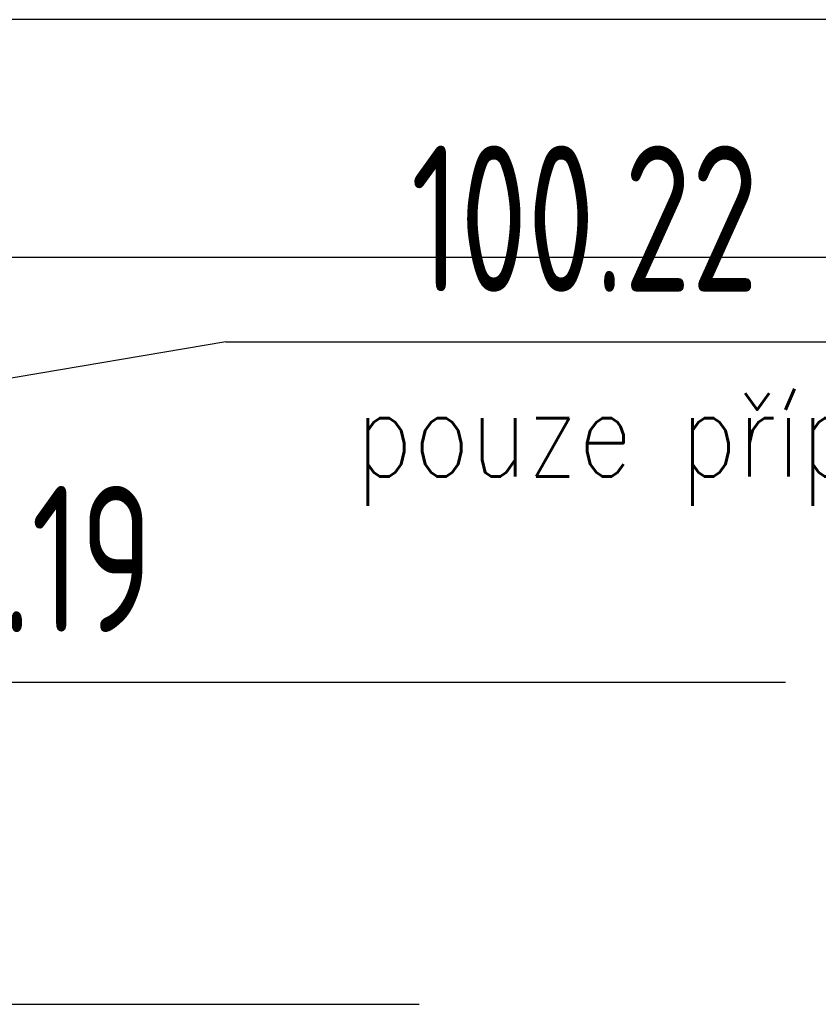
# Model space of a CAD drawing. Header units: millimetres. Extents: x -367720 to -162733, y 309172 to 337444.
# Tile 100 of 256: x -342798 to -341659, y 316277 to 317681. Entities that reach past the tile are written whole.
import ezdxf
from ezdxf.enums import TextEntityAlignment as Align

# ---------------------------------------------------------------- set-up
doc = ezdxf.new("R2010")
doc.units = ezdxf.units.MM
doc.header["$LTSCALE"] = 10
doc.header["$MEASUREMENT"] = 0
doc.linetypes.add('HIDDEN', pattern=[0.375, 0.25, -0.125])
doc.layers.get('0').update_dxf_attribs({"color": 255, "lineweight": 13})
doc.layers.add('VZ1', color=6, linetype='Continuous', lineweight=18)
doc.layers.add('vzt-popis2', color=91, linetype='Continuous', lineweight=20)
for name, color, linetype in [('VZT_odvod', 6, 'Continuous'), ('VZT_pozice', 1, 'Continuous'), ('ÚT_CHL-ovladač', 4, 'Continuous')]:
    doc.layers.add(name, color=color, linetype=linetype)
doc.styles.add('ISO8', font='ISO8.shx')
doc.styles.add('ROMANS', font='ROMANS.shx', dxfattribs={"height": 80})

# ---------------------------------------------------------------- blocks, each defined once
blk = doc.blocks.new('LU-H')
at = {"linetype": 'ByBlock', "style": 'ISO8'}
blk.add_attdef('LU-WERT', text='', height=1, dxfattribs=at).set_placement((0.0065, -0.0082), align=Align.CENTER)
blk = doc.blocks.new('A$C44164CF6')
at = {"layer": 'VZT_pozice', "color": 7}
blk.add_line((12279.2, -1698.4), (10479.8, -2002.2), dxfattribs=at)
at = {"layer": 'VZT_pozice', "color": 2}
for p, q in [((12279.2, -1698.4), (13932.1, -1698.4)), ((11424.8, -2183.7), (13077.7, -2183.7)), ((10902, -2642.8), (12554.9, -2642.8))]:
    blk.add_line(p, q, dxfattribs=at)
at = {"layer": 'ÚT_CHL-ovladač'}
for p, q in [((14336, -1238.8), (9759.6, -1238.8)), ((15056.1, -1578.2), (10283.3, -1578.2))]:
    blk.add_line(p, q, dxfattribs=at)
at = {"layer": 'VZT_odvod', "linetype": 'HIDDEN', "ltscale": 200}
ref = blk.add_blockref('LU-H', (12929.8, -1624.6, 0), dxfattribs=dict(at, xscale=-250, yscale=250, zscale=250))
ref.add_attrib('LU-WERT', '100.22', dxfattribs={"layer": '0', "linetype": 'ByBlock', "height": 208.33, "style": 'ISO8', "width": 0.75}).set_placement((12791, -1626.7, 0), align=Align.CENTER)
ref = blk.add_blockref('LU-H', (12075.4, -2109.9, 0), dxfattribs=dict(at, xscale=-250, yscale=250, zscale=250))
ref.add_attrib('LU-WERT', '100.19', dxfattribs={"layer": '0', "linetype": 'ByBlock', "height": 208.33, "style": 'ISO8', "width": 0.75}).set_placement((11936.6, -2112, 0), align=Align.CENTER)
at = {"layer": 'VZ1', "extrusion": (0, -1, -1.22461e-16), "style": 'ROMANS', "width": 0.8, "flags": 1}
for tag, p in [('MATERIAL', (-2269.1, 3112.5, -14812.2)), ('PRIRUBA', (-2269.1, 3112.5, -14812.2)), ('PRUTOK', (-2269.1, 3112.5, -14812.2)), ('PLOCHA', (-2269.1, 3112.5, -14812.2)), ('OBVOD', (-2269.1, 3112.5, -14812.2)), ('NAZEV', (-2269.1, 3112.5, -14812.2)), ('USEK', (-2269.1, 3112.5, -14812.2)), ('KOTA', (-2269.1, 3112.5, -14812.2)), ('TVAR', (-2269.1, 3112.5, -14812.2)), ('NB2', (-2269.1, 3112.5, -14812.2)), ('NB1', (-2269.1, 3112.5, -14812.2)), ('POS', (-2269.1, 3112.5, -14812.2)), ('DB', (-2269.1, 3112.5, -14812.2)), ('DA', (-2269.1, 3112.5, -14812.2)), ('B2', (-2269.1, 3112.5, -14812.2)), ('A2', (-2269.1, 3112.5, -14812.2)), ('B1', (-2269.1, 3112.5, -14812.2)), ('A1', (-2269.1, 3112.5, -14812.2)), ('LT', (-2269.1, 3112.5, -14812.2)), ('MATERIAL', (99885.3, 3112.5, -14812.2)), ('PRIRUBA', (99885.3, 3112.5, -14812.2)), ('PRUTOK', (99885.3, 3112.5, -14812.2)), ('PLOCHA', (99885.3, 3112.5, -14812.2)), ('OBVOD', (99885.3, 3112.5, -14812.2)), ('NAZEV', (99885.3, 3112.5, -14812.2)), ('USEK', (99885.3, 3112.5, -14812.2)), ('KOTA', (99885.3, 3112.5, -14812.2)), ('TVAR', (99885.3, 3112.5, -14812.2)), ('NB2', (99885.3, 3112.5, -14812.2)), ('NB1', (99885.3, 3112.5, -14812.2)), ('POS', (99885.3, 3112.5, -14812.2)), ('DB', (99885.3, 3112.5, -14812.2)), ('DA', (99885.3, 3112.5, -14812.2)), ('B2', (99885.3, 3112.5, -14812.2)), ('B1', (99885.3, 3112.5, -14812.2)), ('LT', (99885.3, 3112.5, -14812.2)), ('A2', (99885.3, 3112.5, -14812.2)), ('A1', (99885.3, 3112.5, -14812.2))]:
    blk.add_attdef(tag, p, '', height=1, rotation=180, dxfattribs=at)
at = {"layer": 'VZ1', "extrusion": (1.22461e-16, 1, 4.44089e-16), "style": 'ROMANS', "width": 0.8, "flags": 1}
for tag, p in [('MATERIAL', (2269.1, 2852.5, 14812.2)), ('PRIRUBA', (2269.1, 2852.5, 14812.2)), ('IZOLACE', (2269.1, 2852.5, 14812.2)), ('PRUTOK', (2269.1, 2852.5, 14812.2)), ('PLOCHA', (2269.1, 2852.5, 14812.2)), ('NASTCE', (2269.1, 2852.5, 14812.2)), ('OBVOD', (2269.1, 2852.5, 14812.2)), ('NAZEV', (2269.1, 2852.5, 14812.2)), ('USEK', (2269.1, 2852.5, 14812.2)), ('KOTA', (2269.1, 2852.5, 14812.2)), ('TVAR', (2269.1, 2852.5, 14812.2)), ('NB2', (2269.1, 2852.5, 14812.2)), ('NB1', (2269.1, 2852.5, 14812.2)), ('POS', (2269.1, 2852.5, 14812.2)), ('VS', (2269.1, 2852.5, 14812.2)), ('B1', (2269.1, 2852.5, 14812.2)), ('A1', (2269.1, 2852.5, 14812.2)), ('LT', (2269.1, 2852.5, 14812.2)), ('MATERIAL', (-99885.3, 2852.5, 14812.2)), ('PRIRUBA', (-99885.3, 2852.5, 14812.2)), ('IZOLACE', (-99885.3, 2852.5, 14812.2)), ('PRUTOK', (-99885.3, 2852.5, 14812.2)), ('PLOCHA', (-99885.3, 2852.5, 14812.2)), ('NASTCE', (-99885.3, 2852.5, 14812.2)), ('OBVOD', (-99885.3, 2852.5, 14812.2)), ('NAZEV', (-99885.3, 2852.5, 14812.2)), ('USEK', (-99885.3, 2852.5, 14812.2)), ('KOTA', (-99885.3, 2852.5, 14812.2)), ('TVAR', (-99885.3, 2852.5, 14812.2)), ('NB2', (-99885.3, 2852.5, 14812.2)), ('NB1', (-99885.3, 2852.5, 14812.2)), ('POS', (-99885.3, 2852.5, 14812.2)), ('B1', (-99885.3, 2852.5, 14812.2)), ('VS', (-99885.3, 2852.5, 14812.2)), ('LT', (-99885.3, 2852.5, 14812.2)), ('A1', (-99885.3, 2852.5, 14812.2))]:
    blk.add_attdef(tag, p, '', height=1, dxfattribs=at)
at = {"layer": 'vzt-popis2', "style": 'ROMANS', "width": 0.8}
blk.add_text('pouze příprava', height=125, dxfattribs=at).set_placement((12966.3, -1827.8, 50007.5), align=Align.MIDDLE_CENTER)

msp = doc.modelspace()

# ---------------------------------------------------------------- block references
msp.add_blockref('A$C44164CF6', (-354782.9, 318920.1))

doc.saveas('drawing.dxf')
